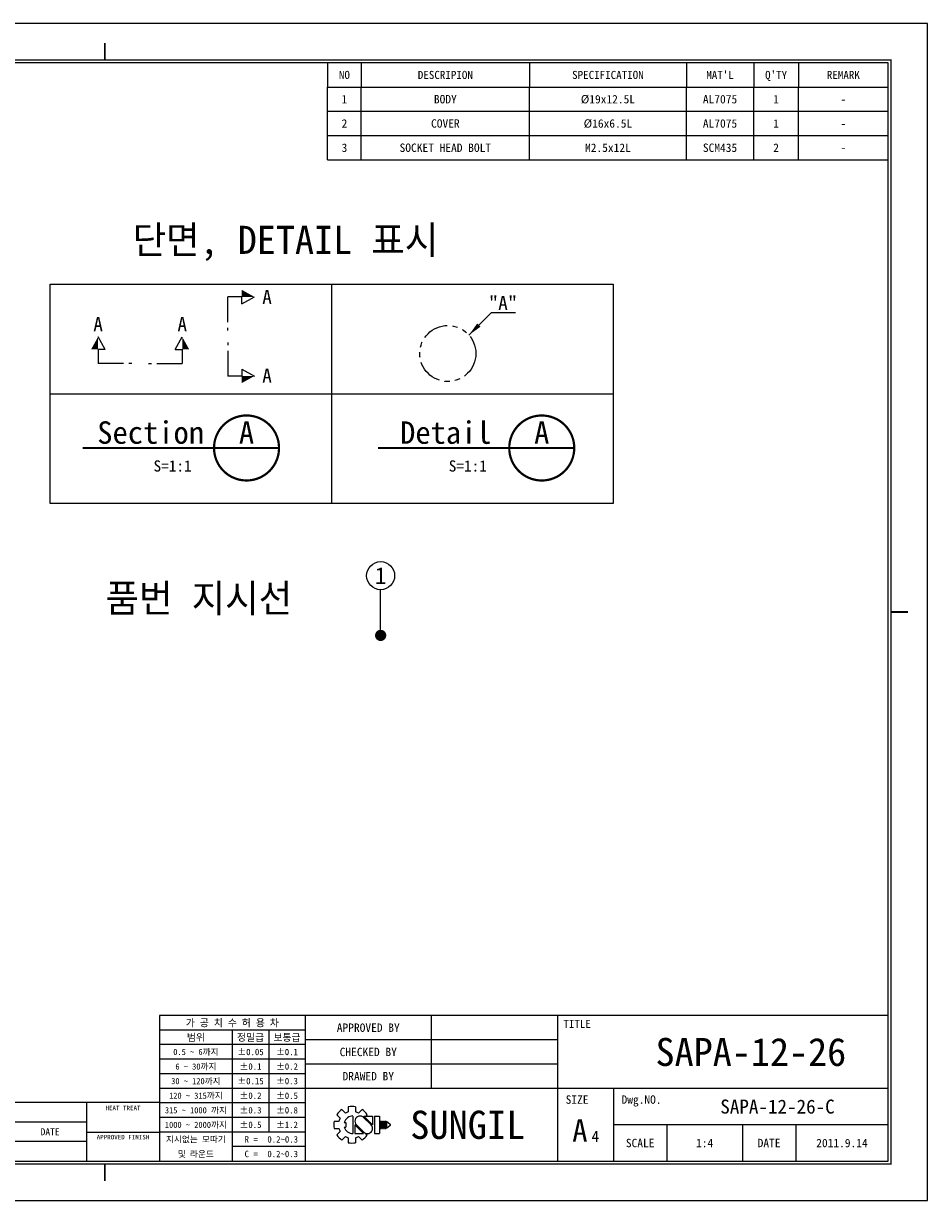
# Model space of a CAD drawing. Header units: millimetres. Extents: x -363 to 1072, y 1435 to 2763.
# Tile 4 of 16: x 70 to 231, y 1435 to 1645. Entities that reach past the tile are written whole.
import ezdxf
from ezdxf.enums import TextEntityAlignment as Align

# ---------------------------------------------------------------- set-up
doc = ezdxf.new("R2010")
doc.units = ezdxf.units.MM
doc.header["$LTSCALE"] = 5
doc.linetypes.add('PHANTOM', pattern=[2.5, 1.25, -0.25, 0.25, -0.25, 0.25, -0.25])
for name, color, linetype in [('D', 7, 'Continuous'), ('가는실선', 1, 'Continuous'), ('가상선', 5, 'PHANTOM'), ('외형선', 3, 'Continuous')]:
    doc.layers.add(name, color=color, linetype=linetype)
doc.styles.add('B.O.M 문자', font='txt', dxfattribs={"height": 1.5})
doc.styles.add('H', font='gulim.ttc')
doc.styles.add('치수문자', font='txt')
doc.styles.add('품번 지시선', font='txt', dxfattribs={"height": 3})
doc.dimstyles.new('1', dxfattribs={"dimtxt": 2.5, "dimasz": 2.5, "dimexe": 1, "dimexo": 1, "dimgap": 1, "dimtad": 1, "dimdec": 3, "dimdsep": 46, "dimtxsty": '치수문자', "dimcen": 2.5, "dimclrd": 5, "dimclre": 5, "dimazin": 2, "dimtfac": 1, "dimtdec": 3, "dimtmove": 0, "dimatfit": 3, "dimfxl": 1, "dimtzin": 0, "dimarcsym": 0})
doc.dimstyles.new('4', dxfattribs={"dimtxt": 2.5, "dimasz": 2.5, "dimexe": 1, "dimexo": 1, "dimgap": 1, "dimtad": 1, "dimdec": 3, "dimlfac": 0.25, "dimdsep": 46, "dimtxsty": '치수문자', "dimcen": 2.5, "dimclrd": 1, "dimclre": 1, "dimclrt": 3, "dimazin": 2, "dimtfac": 1, "dimtdec": 3, "dimtmove": 0, "dimatfit": 3, "dimfxl": 1, "dimtzin": 0, "dimarcsym": 0})

# ---------------------------------------------------------------- blocks, each defined once
blk = doc.blocks.new('section')
at = {"layer": '가는실선', "const_width": 0.4}
blk.add_lwpolyline([(0, 0, 1), (11.6, 0, 1)], format="xyb", close=True, dxfattribs=at)
blk.add_lwpolyline([(11.6, 0), (-23.41, 0)], dxfattribs=at)
at = {"layer": '외형선'}
for tag, height, p in [('SECTION', 4, (-11.3, 2.75)), ('A', 4, (5.8, 2.75)), ('SCALE', 2, (-7.39, -3.21))]:
    blk.add_attdef(tag, text='', height=height, dxfattribs=at).set_placement(p, align=Align.MIDDLE_CENTER)
blk = doc.blocks.new('Detail')
at = {"layer": '가는실선', "const_width": 0.4}
blk.add_lwpolyline([(410.37, 67.2, 1), (421.97, 67.2, 1)], format="xyb", close=True, dxfattribs=at)
blk.add_lwpolyline([(421.97, 67.2), (386.96, 67.2)], dxfattribs=at)
at = {"layer": '외형선'}
for tag, height, p in [('DETAIL', 4, (399.07, 69.95)), ('A', 4, (416.17, 69.95)), ('SCALE', 2, (402.98, 63.99))]:
    blk.add_attdef(tag, text='', height=height, dxfattribs=at).set_placement(p, align=Align.MIDDLE_CENTER)
blk = doc.blocks.new('단면기호')
at = {"layer": '가는실선'}
blk.add_hatch(color=256, dxfattribs=at).paths.add_polyline_path([(-6, 4.75), (-6, 2.5), (-7.25, 2.5)])
for p, q in [((-4.75, 2.5), (-6, 4.75)), ((-6, 2.5), (-6, 0)), ((-4.75, 2.5), (-6, 2.5)), ((-1.5, 0), (-6, 0)), ((0, 0), (-0.5, 0))]:
    blk.add_line(p, q, dxfattribs=at)
at = {"layer": '외형선', "flags": 4}
blk.add_attdef('SMKV', text='', height=3, rotation=270, dxfattribs=at).set_placement((-6, 7), align=Align.MIDDLE_CENTER)
blk.add_attdef('SMKH', text='', height=3, dxfattribs=at).set_placement((-6, 7), align=Align.MIDDLE_CENTER)
blk = doc.blocks.new('성일기공 마크')
at = {"layer": '외형선'}
for p, q in [((877.37, 15.02), (877.99, 14.4)), ((878.28, 15.94), (878.91, 15.32)), ((879.43, 16.42), (879.43, 15.54)), ((880.24, 14.8), (880.24, 11.65)), ((880.73, 16.42), (880.73, 15.54)), ((881.26, 15.32), (881.88, 15.94)), ((883.76, 13.25), (882.2, 14.8)), ((882.2, 14.8), (883.76, 14.8)), ((882.58, 14.8), (882.8, 15.02)), ((883.76, 14.8), (883.76, 13.23)), ((884.13, 14.8), (884.13, 11.65)), ((884.13, 14.8), (884.99, 14.8)), ((884.99, 14.8), (884.99, 11.65)), ((876.89, 13.88), (877.77, 13.88)), ((876.89, 13.88), (877.77, 13.88)), ((878.72, 13.66), (879.01, 13.66)), ((878.72, 12.79), (879.01, 12.79)), ((879.01, 13.66), (879.01, 12.79)), ((880.6, 13.23), (880.6, 11.65)), ((880.6, 13.2), (882.15, 11.65)), ((880.87, 13.23), (882.21, 11.89)), ((883.48, 13.23), (882.14, 14.56)), ((885.14, 13.88), (885.14, 12.58)), ((885.14, 13.88), (885.36, 13.88)), ((885.36, 13.88), (885.36, 12.58)), ((885.51, 13.88), (885.51, 12.58)), ((885.51, 13.88), (885.73, 13.88)), ((885.73, 13.88), (885.73, 12.58)), ((885.88, 13.88), (885.88, 12.58)), ((885.88, 13.88), (886.1, 13.88)), ((886.1, 13.88), (886.1, 12.58)), ((886.25, 13.88), (886.25, 12.58)), ((886.25, 13.88), (886.9, 13.33)), ((886.9, 13.12), (886.25, 12.58)), ((886.9, 13.33), (886.9, 13.23)), ((886.9, 13.33), (886.9, 13.12)), ((886.9, 13.23), (886.9, 13.12)), ((876.89, 12.58), (877.77, 12.58)), ((877.37, 11.43), (877.99, 12.05)), ((878.28, 10.51), (878.91, 11.13)), ((879.43, 10.91), (879.43, 10.03)), ((880.6, 11.65), (882.15, 11.65)), ((880.73, 10.91), (880.73, 10.03)), ((881.26, 11.13), (881.88, 10.51)), ((882.52, 11.7), (882.8, 11.43)), ((884.13, 11.65), (884.99, 11.65)), ((885.14, 12.58), (885.36, 12.58)), ((885.51, 12.58), (885.73, 12.58)), ((885.88, 12.58), (886.1, 12.58))]:
    blk.add_line(p, q, dxfattribs=at)
for centre, radius, start, end in [((880.08, 13.23), 3.26, 123.4943, 146.5057), ((880.24, 13.23), 1.58, 90, 164.0671), ((880.08, 13.23), 2.4, 105.6872, 119.3128), ((880.08, 13.23), 3.26, 78.4943, 101.5057), ((881.52, 13.88), 0.919, 43.2202, 225.8282), ((880.08, 13.23), 2.4, 60.6872, 74.3128), ((880.08, 13.23), 3.26, 33.4943, 56.5057), ((880.08, 13.23), 3.26, 168.4943, 191.5057), ((880.08, 13.23), 2.4, 150.6872, 164.3128), ((880.24, 13.23), 1.58, 195.9329, 270), ((882.84, 12.57), 0.919, 223.2202, 45.8282), ((880.08, 13.23), 3.26, 213.4943, 236.5057), ((880.08, 13.23), 2.4, 195.6872, 209.3128), ((880.08, 13.23), 2.4, 240.6872, 254.3128), ((880.08, 13.23), 2.4, 285.6872, 299.3128), ((880.08, 13.23), 3.26, 303.4943, 326.5057), ((880.08, 13.23), 3.26, 258.4943, 281.5057)]:
    blk.add_arc(centre, radius, start, end, dxfattribs=at)
blk = doc.blocks.new('A4도각')
at = {"layer": 'D', "color": 1}
for p, q in [((64, 14.51), (65.5, 17.1)), ((65.5, 17.1), (67, 14.51)), ((64, 14.51), (67, 14.51))]:
    blk.add_line(p, q, dxfattribs=at)
at = {"layer": '가는실선'}
for p, q in [((196, 203), (196, 198.67)), ((226, 203), (226, 198.67)), ((254, 203), (254, 198.67)), ((266, 203), (266, 198.67)), ((274, 203), (274, 198.67)), ((190, 198.67), (290, 198.67)), ((186, 33), (186, 7)), ((208.5, 33), (208.5, 20)), ((231, 33), (231, 7)), ((186, 30.4), (160, 30.4)), ((173, 30.4), (173, 7)), ((179.5, 30.4), (179.5, 12.2)), ((186, 27.8), (160, 27.8)), ((231, 28.67), (186, 28.67)), ((186, 25.2), (160, 25.2)), ((231, 24.33), (186, 24.33)), ((186, 22.6), (160, 22.6)), ((186, 20), (160, 20)), ((290, 20), (186, 20)), ((241, 20), (241, 7)), ((69, 17.5), (69, 10.5)), ((108, 17.5), (108, 10.5)), ((121, 17.5), (121, 10.5)), ((134, 17.5), (134, 10.5)), ((186, 17.4), (160, 17.4)), ((186, 14.8), (160, 14.8)), ((147, 14), (62, 14)), ((290, 13.5), (241, 13.5)), ((250.5, 13.5), (250.5, 7)), ((264, 13.5), (264, 7)), ((273.5, 13.5), (273.5, 7)), ((147, 12.2), (160, 12.2)), ((186, 12.2), (160, 12.2)), ((186, 9.6), (173, 9.6))]:
    blk.add_line(p, q, dxfattribs=at)
for p in [(208.5, 28.67), (208.5, 24.33)]:
    blk.add_point(p, dxfattribs=at)
at = {"layer": '외형선'}
for p, q in [((190, 203), (190, 198.67)), ((290, 33), (160, 33)), ((160, 33), (160, 7)), ((160, 17.5), (62, 17.5)), ((62, 17.5), (62, 7)), ((147, 17.5), (147, 7)), ((147, 10.5), (62, 10.5))]:
    blk.add_line(p, q, dxfattribs=at)
at = {"layer": '외형선', "color": 0}
blk.add_lwpolyline([(297, 210), (0, 210), (0, 0), (297, 0)], close=True, dxfattribs=at)
at = {"layer": '외형선', "const_width": 0.3}
for points in [[(150.25, 203.5), (150.25, 206.5)], [(10, 105), (7, 105)], [(290.5, 105), (293.5, 105)], [(150.25, 6.5), (150.25, 3.5)]]:
    blk.add_lwpolyline(points, dxfattribs=at)
at = {"layer": '외형선', "const_width": 0.25}
blk.add_lwpolyline([(290.5, 6.5), (290.5, 203.5), (10, 203.5), (10, 6.5)], close=True, dxfattribs=at)
at = {"layer": '외형선'}
blk.add_lwpolyline([(290, 7), (290, 203), (10.5, 203), (10.5, 7)], close=True, dxfattribs=at)
blk.add_blockref('성일기공 마크', (-685.74, 0.27))
at = {"color": 3}
for s, height, p in [('가 공 치 수 허 용 차', 1.3, (173, 31.7)), ('범위', 1.25, (166.5, 29.1)), ('정밀급', 1.25, (176.25, 29.1)), ('보통급', 1.25, (182.75, 29.1)), ('0.5 ~ 6까지', 1.1, (166.5, 26.5)), ('%%P0.05', 1.15, (176.25, 26.5)), ('%%P0.1', 1.15, (182.75, 26.5)), ('6 ~ 30까지', 1.1, (166.5, 23.9)), ('%%P0.1', 1.15, (176.25, 23.9)), ('%%P0.2', 1.15, (182.75, 23.9)), ('30 ~ 120까지', 1.1, (166.5, 21.3)), ('%%P0.15', 1.15, (176.25, 21.3)), ('%%P0.3', 1.15, (182.75, 21.3)), ('120 ~ 315까지', 1.1, (166.5, 18.7)), ('%%P0.2', 1.15, (176.25, 18.7)), ('%%P0.5', 1.15, (182.75, 18.7)), ('HEAT TREAT', 0.8, (153.5, 16.5)), ('1', 1.5, (65.5, 15.61)), ('315 ~ 1000 까지', 1.1, (166.5, 16.1)), ('%%P0.3', 1.15, (176.25, 16.1)), ('%%P0.8', 1.15, (182.75, 16.1)), ('MARK', 1.25, (65.5, 12.25)), ('REASON OF REVISIONS', 1.25, (88.5, 12.25)), ('REVISIONER', 1.25, (114.5, 12.25)), ('CHECKER', 1.25, (127.5, 12.25)), ('DATE', 1.25, (140.5, 12.25)), ('1000 ~ 2000까지', 1.1, (166.5, 13.5)), ('%%P0.5', 1.15, (176.25, 13.5)), ('%%P1.2', 1.15, (182.75, 13.5)), ('APPROVED FINISH', 0.8, (153.5, 11.3)), ('지시없는 모따기', 1.1, (166.5, 10.9)), ('R = ', 1.15, (176.75, 10.9)), ('SCALE', 1.5, (245.75, 10.25)), ('DATE', 1.5, (268.75, 10.25)), ('R E V I S I O N', 1.5, (107.38, 8.9)), ('및 라운드', 1.1, (166.5, 8.3)), ('C = ', 1.15, (176.75, 8.3))]:
    blk.add_text(s, height=height, dxfattribs=at).set_placement(p, align=Align.MIDDLE_CENTER)
at = {"color": 3, "char_height": 1.5, "attachment_point": 5, "rotation": 90, "style": 'H'}
for s, insert in [('본 도면의 모든 권리는 (주)성일기공에 있습니다.', (6.42, 181.18)), ('허가없이 무단 복제, 배포시에는 법적 제재를 받을 수 있습니다.', (8.79, 174.43)), ('A4(297x210mm)', (8.4, 14.95))]:
    blk.add_mtext(s, dxfattribs=dict(at, insert=insert))
at = {"color": 3}
for tag, height, p in [('REASONOFREVISIONS', 1.25, (88.5, 15.75)), ('REVISIONER', 1.25, (114.5, 15.75)), ('CHECKER', 1.25, (127.5, 15.75)), ('REVISIONDATE', 1.25, (140.5, 15.75)), ('HEATTREAT', 0.8, (153.5, 14)), ('SCALE', 1.5, (257.25, 10.25)), ('DATE', 1.5, (281.75, 10.25)), ('APRROVEDFINISH', 0.8, (153.5, 8.8))]:
    blk.add_attdef(tag, text='', height=height, dxfattribs=at).set_placement(p, align=Align.MIDDLE_CENTER)
for tag, p in [('필렛', (179.25, 10.9)), ('모따기', (179.25, 8.3))]:
    blk.add_attdef(tag, text='', height=1.15, dxfattribs=at).set_placement(p, align=Align.MIDDLE_LEFT)
at = {"layer": '외형선'}
for s, height, p in [("MAT'L", 1.444, (260, 200.83)), ("Q'TY", 1.444, (270, 200.83)), ('NO', 1.444, (193, 200.83)), ('DESCRIPION', 1.444, (211, 200.83)), ('SPECIFICATION', 1.444, (240, 200.83)), ('REMARK', 1.444, (282, 200.83)), ('APPROVED BY', 1.5, (197.25, 30.83)), ('TITLE', 1.444, (234.5, 31.5)), ('CHECKED BY', 1.5, (197.25, 26.5)), ('DRAWED BY', 1.5, (197.25, 22.17)), ('SIZE', 1.5, (234.5, 18)), ('Dwg.NO.', 1.5, (246, 18)), ('SUNGIL', 5.032, (215, 13.5)), ('A', 4, (235, 12.5))]:
    blk.add_text(s, height=height, dxfattribs=at).set_placement(p, align=Align.MIDDLE_CENTER)
for tag, height, p in [('APPROVED', 1.5, (219.75, 30.83)), ('도면타이틀', 5, (265.5, 26.5)), ('CHECKED', 1.5, (219.75, 26.5)), ('DRAWED', 1.5, (219.75, 22.17)), ('도면번호', 2.5, (270.25, 16.75)), ('도면SIZE', 2, (237.76, 11.44))]:
    blk.add_attdef(tag, text='', height=height, dxfattribs=at).set_placement(p, align=Align.MIDDLE_CENTER)
blk = doc.blocks.new('DEATIL')
at = {"layer": '외형선', "style": '치수문자'}
blk.add_attdef('"A"', text='', height=2.5, dxfattribs=at).set_placement((6.08, 5.73), align=Align.MIDDLE_CENTER)
at = {"layer": '가는실선'}
blk.add_leader([(0, 0), (4.01, 4.01), (8.32, 4.01)], dimstyle='1', override={"dimgap": 1, "dimtad": 0}, dxfattribs=at)

msp = doc.modelspace()

# ---------------------------------------------------------------- linework, layer by layer
at = {"layer": '가는실선'}
for p, q in [((130.2425, 1620.6065), (130.2425, 1633.6025)), ((160.2425, 1620.6065), (160.2425, 1633.6025)), ((188.2425, 1620.6065), (188.2425, 1633.6025)), ((200.2425, 1620.6065), (200.2425, 1633.6025)), ((208.2425, 1620.6065), (208.2425, 1633.6025)), ((124.2425, 1629.2705), (224.2425, 1629.2705)), ((124.2425, 1624.9385), (224.2425, 1624.9385)), ((124.9534, 1598.4591), (124.9534, 1559.3037)), ((74.7211, 1578.8814), (175.1857, 1578.8814))]:
    msp.add_line(p, q, dxfattribs=at)
msp.add_lwpolyline([(74.7211, 1598.4591), (175.1857, 1598.4591), (175.1857, 1559.3037), (74.7211, 1559.3037)], close=True, dxfattribs=at)
msp.add_circle((133.7017, 1546.416), 2.5, dxfattribs=at)
at = {"layer": '가상선', "ltscale": 0.75}
msp.add_circle((145.6843, 1586.0568), 5, dxfattribs=at)
at = {"layer": '외형선'}
for q in [(124.2425, 1633.6025), (224.2425, 1620.6065)]:
    msp.add_line((124.2425, 1620.6065), q, dxfattribs=at)

# ---------------------------------------------------------------- block references
for name, p, values in [('A4도각', (-65.7575, 1434.9345), {'DATE': '2011.9.14', 'SCALE': '1:4', '도면번호': 'SAPA-12-26-C', '도면SIZE': '4', '도면타이틀': 'SAPA-12-26', '필렛': '0.2~0.3', '모따기': '0.2~0.3'}), ('section', (103.9768, 1569.2023), {'SECTION': 'Section', 'A': 'A', 'SCALE': 'S=1:1'}), ('Detail', (-253.7315, 1501.9982), {'SCALE': 'S=1:1', 'A': 'A', 'DETAIL': 'Detail'})]:
    msp.add_blockref(name, p).add_auto_attribs(values)
at = {"layer": '가는실선'}
ref = msp.add_blockref('단면기호', (106.4353, 1590.1594), dxfattribs=dict(at, rotation=270))
ref.add_attrib('SMKV', 'A', dxfattribs={"layer": '외형선', "height": 2.5, "style": '치수문자'}).set_placement((113.4353, 1596.1594), align=Align.MIDDLE_CENTER)
msp.add_blockref('DEATIL', (149.4453, 1589.3515), dxfattribs=at).add_auto_attribs({'"A"': '"A"'})
ref = msp.add_blockref('단면기호', (89.3025, 1584.294), dxfattribs=at)
ref.add_attrib('SMKH', 'A', dxfattribs={"layer": '외형선', "height": 2.5, "style": '치수문자'}).set_placement((83.3025, 1591.294), align=Align.MIDDLE_CENTER)
ref = msp.add_blockref('단면기호', (92.3022, 1584.294), dxfattribs=dict(at, xscale=-1))
ref.add_attrib('SMKH', 'A', dxfattribs={"layer": '외형선', "height": 2.5, "style": '치수문자'}).set_placement((98.3102, 1591.294), align=Align.MIDDLE_CENTER)
ref = msp.add_blockref('단면기호', (106.4353, 1588.0348), dxfattribs=dict(at, xscale=-1, rotation=270))
ref.add_attrib('SMKV', 'A', dxfattribs={"layer": '외형선', "height": 2.5, "style": '치수문자'}).set_placement((113.4353, 1582.1187), align=Align.MIDDLE_CENTER)

# ---------------------------------------------------------------- texts
at = {"layer": '외형선', "style": 'B.O.M 문자'}
for s, p in [('1', (127.2425, 1631.4365)), ('BODY', (145.2425, 1631.4365)), ('%%C19x12.5L', (174.2425, 1631.4365)), ('AL7075', (194.2425, 1631.4365)), ('1', (204.2425, 1631.4365)), ('-', (216.2425, 1631.4365)), ('2', (127.2425, 1627.1045)), ('COVER', (145.2425, 1627.1045)), ('%%C16x6.5L', (174.2425, 1627.1045)), ('AL7075', (194.2425, 1627.1045)), ('1', (204.2425, 1627.1045)), ('-', (216.2425, 1627.1045)), ('3', (127.2425, 1622.7725)), ('SOCKET HEAD BOLT', (145.2425, 1622.7725)), ('M2.5x12L', (174.2425, 1622.7725)), ('SCM435', (194.2425, 1622.7725)), ('2', (204.2425, 1622.7725)), ('-', (216.2425, 1622.7725))]:
    msp.add_text(s, height=1.5, dxfattribs=at).set_placement(p, align=Align.MIDDLE_CENTER)
at = {"layer": '외형선'}
for s, p in [('단면, DETAIL 표시', (89.4483, 1603.8397)), ('품번 지시선', (84.6218, 1539.8931))]:
    msp.add_text(s, height=5, dxfattribs=at).set_placement(p)
at = {"layer": '외형선', "color": 3, "insert": (133.7017, 1546.416), "char_height": 3, "attachment_point": 5, "style": '품번 지시선'}
msp.add_mtext('1', dxfattribs=at)

# ---------------------------------------------------------------- leaders
at = {"layer": '가는실선'}
msp.add_leader([(133.7017, 1535.7521), (133.7017, 1543.916)], dimstyle='4', override={"dimasz": 2, "dimgap": 0.5, "dimtad": 0, "dimldrblk": 'Dot'}, dxfattribs=at)

doc.saveas('drawing.dxf')
